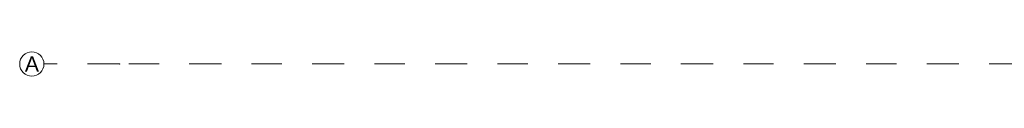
# Model space of a CAD drawing. Header units: metres. Extents: x -3.5 to 65.3, y -10.9 to 16.7.
# Tile 1 of 213: x -3.505 to -0.2542, y 0.51 to 0.59. Entities that reach past the tile are written whole.
import ezdxf

# ---------------------------------------------------------------- set-up
doc = ezdxf.new("R2010")
doc.units = ezdxf.units.M
doc.header["$MEASUREMENT"] = 0
doc.linetypes.add('Strichlinie doppelt', pattern=[0.218722, 0.105833, -0.042333, 0.028222, -0.042333])
doc.layers.add('451 - Universal.Achsen Raster', color=7, linetype='Continuous')
doc.styles.add('ERSTELLTER_STIL_1', font='txt')

msp = doc.modelspace()

# ---------------------------------------------------------------- linework, layer by layer
at = {"layer": '451 - Universal.Achsen Raster', "color": 160, "linetype": 'Strichlinie doppelt', "lineweight": 9, "true_color": 0x3232ff}
for p, q in [((-3.175, 0.55), (-3.425, 0.55)), ((64.935, 0.55), (-3.175, 0.55))]:
    msp.add_line(p, q, dxfattribs=at)
at = {"layer": '451 - Universal.Achsen Raster', "color": 160, "linetype": 'Continuous', "lineweight": 9, "true_color": 0x3232ff}
msp.add_circle((-3.465, 0.55), 0.04, dxfattribs=at)
at = {"layer": '451 - Universal.Achsen Raster', "color": 160, "linetype": 'Strichlinie doppelt', "lineweight": 9, "true_color": 0x3232ff}
msp.add_point((-3.175, 0.55), dxfattribs=at)
msp.add_point((-3.175, 0.55), dxfattribs=at)

# ---------------------------------------------------------------- texts
at = {"layer": '451 - Universal.Achsen Raster', "color": 160, "lineweight": 9, "true_color": 0x3232ff, "insert": (-3.4879, 0.575), "char_height": 0.05, "attachment_point": 1, "style": 'ERSTELLTER_STIL_1'}
msp.add_mtext('\\A1;{\\pql;\\pt0;\\fArial|b0|i0|c0|p38;A}', dxfattribs=at)

doc.saveas('drawing.dxf')
